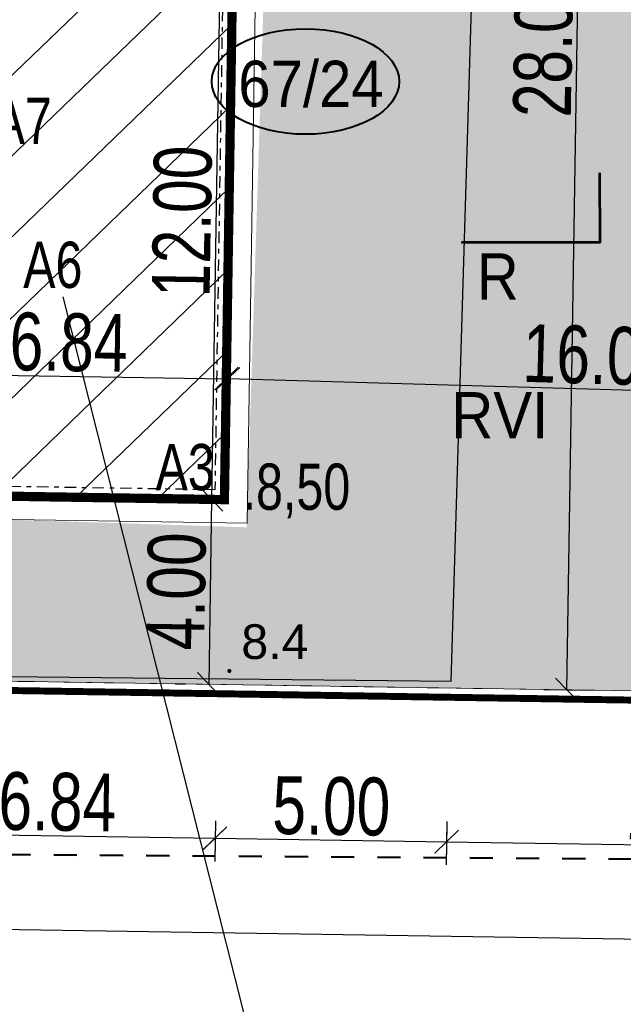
# Model space of a CAD drawing. Extents: x -3 to 10956327, y 0 to 11904415.
# Tile 11 of 15: x 5478162 to 5478175, y 5952191 to 5952212. Entities that reach past the tile are written whole.
import ezdxf

# ---------------------------------------------------------------- set-up
doc = ezdxf.new("R2010")
doc.units = 0
doc.header["$LTSCALE"] = 0.5
doc.header["$PDMODE"] = 33
doc.header["$PDSIZE"] = 0.3
for name, pattern in [('1 1', [2, 1, -1]), ('DASHDOT', [1, 0.5, -0.25, 0, -0.25]), ('EGKK', [4, 3, -1]), ('EGUG', [2, 1, -1]), ('HIDDEN', [0.375, 0.25, -0.125])]:
    doc.linetypes.add(name, pattern=pattern)
doc.layers.get('0').update_dxf_attribs({"color": 251})
doc.layers.get('Defpoints').update_dxf_attribs({"color": 251})
for name, color, linetype in [('--granica', 2, 'Continuous'), ('--OPISY', 7, 'Continuous'), ('--proj.bud', 7, 'Continuous'), ('--rzędne terenu', 5, 'Continuous'), ('--trawa', 104, 'Continuous'), ('-pkt tyczenia', 7, 'Continuous'), ('-przekrój porzez terenPZT', 3, 'Continuous'), ('Strzałka', 251, 'Continuous')]:
    doc.layers.add(name, color=color, linetype=linetype)
for name, color, linetype, lineweight in [('--wymiary', 7, 'Continuous', 0), ('--zagosp', 7, 'Continuous', 0), ('EGDE', 7, 'Continuous', 20), ('EGDE_O', 7, 'Continuous', 20), ('EGKK', 251, 'Continuous', 20), ('EGKK_O', 251, 'Continuous', 20), ('EGUG', 251, 'Continuous', 20), ('EGUG_O', 251, 'Continuous', 20), ('OTRN', 251, 'Continuous', 20), ('OTRN_O', 251, 'Continuous', 18)]:
    doc.layers.add(name, color=color, linetype=linetype, lineweight=lineweight)
doc.styles.add('1-500', font='arial.ttf', dxfattribs={"width": 0.75, "height": 1.25})
doc.styles.add('BDOT', font='Arial.ttf', dxfattribs={"width": 0.8999999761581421})
doc.styles.add('EGiB', font='Arial.ttf', dxfattribs={"width": 0.8999999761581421})
doc.styles.add('STYL-1', font='arial.ttf', dxfattribs={"width": 0.75})
doc.linetypes.add('OGRODZENIE1', pattern='A,0.4,-0.06,[143,RODZLIN.shx,S=0.012,R=0,X=0,Y=0],-0.06,0.4', length=0.92)
doc.dimstyles.new('1-500', dxfattribs={"dimtxt": 1.25, "dimasz": 0.5, "dimexe": 0.5, "dimexo": 1, "dimgap": 0.09, "dimtad": 1, "dimzin": 0, "dimdsep": 46, "dimtxsty": '1-500', "dimblk": 'OBLIQUE', "dimcen": 0.09, "dimclrt": 256, "dimadec": 0, "dimazin": 0, "dimtfac": 1, "dimtdec": 4, "dimtix": 1, "dimtofl": 0, "dimtmove": 2, "dimatfit": 3, "dimldrblk": 'OBLIQUE', "dimfxl": 0.5, "dimfxlon": 1, "dimtvp": 0.9, "dimtolj": 1, "dimtzin": 0, "dimarcsym": 0})

# ---------------------------------------------------------------- blocks, each defined once
blk = doc.blocks.new('OTRN')
at = {"layer": 'OTRN', "color": 0, "const_width": 0.09}
blk.add_lwpolyline([(-0.045, 0, 1), (0.045, 0, 1)], format="xyb", close=True, dxfattribs=at)
at = {"layer": 'OTRN_O', "color": 0, "style": 'BDOT'}
blk.add_attdef('RZEDNA', (0.5138805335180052, 0.5151789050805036), '', height=1.5, dxfattribs=at)
blk = doc.blocks.new('_Oblique')
at = {"color": 0, "linetype": 'ByBlock', "lineweight": -2}
blk.add_line((-0.5, -0.5), (0.5, 0.5), dxfattribs=at)
blk = doc.blocks.new('*D257')
at = {"layer": '--wymiary', "color": 0, "lineweight": -2}
for p, q in [((5478134.985012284, 5952193.035043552), (5478134.969600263, 5952192.035162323)), ((5478134.977306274, 5952192.535102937), (5478182.337306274, 5952191.805102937)), ((5478182.345012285, 5952192.305043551), (5478182.329600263, 5952191.305162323))]:
    blk.add_line(p, q, dxfattribs=at)
at = {"layer": 'Defpoints', "color": 0}
for p in [(5478135.06, 5952197.9), (5478182.42, 5952197.17), (5478182.337306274, 5952191.805102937)]:
    blk.add_point(p, dxfattribs=at)
at = {"layer": '--wymiary', "color": 0, "lineweight": -2, "xscale": 0.5, "yscale": 0.5, "zscale": 0.5}
for p, rotation in [((5478134.977306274, 5952192.535102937), 179.116921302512), ((5478182.337306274, 5952191.805102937), 359.116921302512)]:
    blk.add_blockref('_Oblique', p, dxfattribs=dict(at, rotation=rotation))
at = {"layer": '--wymiary', "insert": (5478158.668528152, 5952192.898141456), "char_height": 1.25, "attachment_point": 5, "rotation": 359.11692130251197, "style": '1-500'}
blk.add_mtext('\\A1;47.37', dxfattribs=at)
blk = doc.blocks.new('Kancelariax2')
at = {"linetype": 'ByBlock'}
h = blk.add_hatch(dxfattribs=at)
h.set_pattern_fill('ANSI31', color=256, scale=10, style=0)
h.set_pattern_definition([(45, (-5478255.899538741, -5952144.883128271), (-0.8838834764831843, 0.8838834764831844), [])])
h.paths.add_polyline_path([(12, 6.844000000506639), (0, 6.844000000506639), (0, 0), (4.094000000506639, 0), (4.094000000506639, 1.200000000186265), (7.906000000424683, 1.200000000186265), (7.906000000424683, 0), (12, 0)])
at = {"linetype": 'Continuous', "const_width": 0.2}
blk.add_lwpolyline([(12, 6.844000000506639), (0, 6.844000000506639), (0, 0), (4.094000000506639, 0), (4.094000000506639, 1.200000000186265), (7.906000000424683, 1.200000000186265), (7.906000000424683, 0), (12, 0)], close=True, dxfattribs=at)
at = {"linetype": 'DASHDOT'}
blk.add_lwpolyline([(11.79050000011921, 6.634499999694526), (0.2094999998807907, 6.634499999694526), (0.2094999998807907, 0.2094999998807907), (3.884500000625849, 0.2094999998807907), (3.884500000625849, 1.409500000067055), (8.115500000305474, 1.409500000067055), (8.115500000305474, 0.2094999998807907), (11.79050000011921, 0.2094999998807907)], close=True, dxfattribs=at)
blk = doc.blocks.new('*D368')
at = {"layer": '--wymiary', "color": 0, "lineweight": -2}
for p, q in [((5478159.493230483, 5952194.572344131), (5478159.479568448, 5952193.69982002)), ((5478166.33639165, 5952194.465193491), (5478166.322729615, 5952193.592669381)), ((5478159.487396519, 5952194.199758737), (5478166.330557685, 5952194.092608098))]:
    blk.add_line(p, q, dxfattribs=at)
at = {"layer": 'Defpoints', "color": 0}
for p in [(5478159.508886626, 5952195.572221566), (5478166.352047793, 5952195.465070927), (5478166.330557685, 5952194.092608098)]:
    blk.add_point(p, dxfattribs=at)
at = {"layer": '--wymiary', "color": 0, "lineweight": -2, "xscale": 0.5, "yscale": 0.5, "zscale": 0.5}
for p, rotation in [((5478159.487396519, 5952194.199758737), 179.1029324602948), ((5478166.330557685, 5952194.092608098), 359.1029324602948)]:
    blk.add_blockref('_Oblique', p, dxfattribs=dict(at, rotation=rotation))
at = {"layer": '--wymiary', "insert": (5478162.920376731, 5952194.874219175), "char_height": 1.25, "attachment_point": 5, "rotation": 359.10293246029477, "style": '1-500'}
blk.add_mtext('\\A1;6.84', dxfattribs=at)
blk = doc.blocks.new('*D369')
at = {"layer": '--wymiary', "color": 0, "lineweight": -2}
for p, q in [((5478166.336969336, 5952194.465184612), (5478166.32382022, 5952193.593237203)), ((5478171.345258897, 5952194.389658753), (5478171.332109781, 5952193.517711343)), ((5478166.331359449, 5952194.093180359), (5478171.33964901, 5952194.0176545))]:
    blk.add_line(p, q, dxfattribs=at)
at = {"layer": 'Defpoints', "color": 0}
for p in [(5478166.352047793, 5952195.465070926), (5478171.360337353, 5952195.389545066), (5478171.33964901, 5952194.0176545)]:
    blk.add_point(p, dxfattribs=at)
at = {"layer": '--wymiary', "color": 0, "lineweight": -2, "xscale": 0.5, "yscale": 0.5, "zscale": 0.5}
for p, rotation in [((5478166.331359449, 5952194.093180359), 179.1360353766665), ((5478171.33964901, 5952194.0176545), 359.1360353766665)]:
    blk.add_blockref('_Oblique', p, dxfattribs=dict(at, rotation=rotation))
at = {"layer": '--wymiary', "insert": (5478168.84648323, 5952194.783459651), "char_height": 1.25, "attachment_point": 5, "rotation": 359.1360353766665, "style": '1-500'}
blk.add_mtext('\\A1;5.00', dxfattribs=at)
blk = doc.blocks.new('*D370')
at = {"layer": '--wymiary', "color": 0, "lineweight": -2}
for p, q in [((5478171.346387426, 5952194.454820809), (5478171.331942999, 5952193.517713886)), ((5478182.342697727, 5952194.285325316), (5478182.3282533, 5952193.348218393)), ((5478171.33964901, 5952194.0176545), (5478182.335959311, 5952193.848159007))]:
    blk.add_line(p, q, dxfattribs=at)
at = {"layer": 'Defpoints', "color": 0}
for p in [(5478171.361799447, 5952195.454702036), (5478182.358109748, 5952195.285206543), (5478182.335959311, 5952193.848159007)]:
    blk.add_point(p, dxfattribs=at)
at = {"layer": '--wymiary', "color": 0, "lineweight": -2, "xscale": 0.5, "yscale": 0.5, "zscale": 0.5}
for p, rotation in [((5478171.33964901, 5952194.0176545), 179.1169212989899), ((5478182.335959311, 5952193.848159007), 359.1169212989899)]:
    blk.add_blockref('_Oblique', p, dxfattribs=dict(at, rotation=rotation))
at = {"layer": '--wymiary', "insert": (5478176.849026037, 5952194.660945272), "char_height": 1.25, "attachment_point": 5, "rotation": 359.1169212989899, "style": '1-500'}
blk.add_mtext('\\A1;11.00', dxfattribs=at)
blk = doc.blocks.new('*D417')
at = {"layer": '--wymiary', "color": 0, "lineweight": -2}
for p, q in [((5478165.532611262, 5952201.429103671), (5478165.75515105, 5952201.425673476)), ((5478166.255091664, 5952201.417967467), (5478166.193469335, 5952197.420113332)), ((5478165.470988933, 5952197.431249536), (5478165.693528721, 5952197.427819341))]:
    blk.add_line(p, q, dxfattribs=at)
at = {"layer": 'Defpoints', "color": 0}
for p in [(5478166.53249249, 5952201.413691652), (5478166.193469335, 5952197.420113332), (5478166.47087016, 5952197.415837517)]:
    blk.add_point(p, dxfattribs=at)
at = {"layer": '--wymiary', "color": 0, "lineweight": -2, "xscale": 0.5, "yscale": 0.5, "zscale": 0.5}
for p, rotation in [((5478166.255091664, 5952201.417967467), 89.11692130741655), ((5478166.193469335, 5952197.420113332), 269.1169213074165)]:
    blk.add_blockref('_Oblique', p, dxfattribs=dict(at, rotation=rotation))
at = {"layer": '--wymiary', "insert": (5478165.496241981, 5952199.430262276), "char_height": 1.25, "attachment_point": 5, "rotation": 89.11692130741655, "style": '1-500'}
blk.add_mtext('\\A1;4.00', dxfattribs=at)
blk = doc.blocks.new('*D427')
at = {"layer": '--wymiary', "color": 0, "lineweight": -2}
for p, q in [((5478165.720488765, 5952213.427877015), (5478165.943027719, 5952213.424392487)), ((5478166.442966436, 5952213.416564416), (5478166.255092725, 5952201.418035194)), ((5478165.532615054, 5952201.429347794), (5478165.755154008, 5952201.425863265))]:
    blk.add_line(p, q, dxfattribs=at)
at = {"layer": 'Defpoints', "color": 0}
for p in [(5478166.7203662, 5952213.412220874), (5478166.255092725, 5952201.418035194), (5478166.53249249, 5952201.413691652)]:
    blk.add_point(p, dxfattribs=at)
at = {"layer": '--wymiary', "color": 0, "lineweight": -2, "xscale": 0.5, "yscale": 0.5, "zscale": 0.5}
for p, rotation in [((5478166.442966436, 5952213.416564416), 89.10293245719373), ((5478166.255092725, 5952201.418035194), 269.1029324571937)]:
    blk.add_blockref('_Oblique', p, dxfattribs=dict(at, rotation=rotation))
at = {"layer": '--wymiary', "insert": (5478165.620993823, 5952207.428699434), "char_height": 1.25, "attachment_point": 5, "rotation": 89.10293245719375, "style": '1-500'}
blk.add_mtext('\\A1;12.00', dxfattribs=at)
blk = doc.blocks.new('*D433')
at = {"layer": '--wymiary', "color": 0, "lineweight": -2}
for p, q in [((5478173.881399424, 5952225.326224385), (5478174.881276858, 5952225.310568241)), ((5478173.942606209, 5952197.2988408), (5478174.381338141, 5952225.318396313)), ((5478173.442667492, 5952197.306668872), (5478174.442544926, 5952197.291012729))]:
    blk.add_line(p, q, dxfattribs=at)
at = {"layer": 'Defpoints', "color": 0}
for p in [(5478166.893995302, 5952225.43563359), (5478174.381338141, 5952225.318396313), (5478166.45526337, 5952197.416078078)]:
    blk.add_point(p, dxfattribs=at)
at = {"layer": '--wymiary', "color": 0, "lineweight": -2, "xscale": 0.5, "yscale": 0.5, "zscale": 0.5}
for p, rotation in [((5478174.381338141, 5952225.318396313), 89.10293245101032), ((5478173.942606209, 5952197.2988408), 269.1029324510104)]:
    blk.add_blockref('_Oblique', p, dxfattribs=dict(at, rotation=rotation))
at = {"layer": '--wymiary', "insert": (5478173.433936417, 5952211.320018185), "char_height": 1.25, "attachment_point": 5, "rotation": 89.10293245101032, "style": '1-500'}
blk.add_mtext('\\A1;28.02', dxfattribs=at)
blk = doc.blocks.new('*D436')
at = {"layer": '--wymiary', "color": 0, "lineweight": -2}
for p, q in [((5478166.592958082, 5952203.530743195), (5478166.621507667, 5952204.530335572)), ((5478166.607232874, 5952204.030539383), (5478182.602897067, 5952203.573683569)), ((5478182.588622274, 5952203.073887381), (5478182.617171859, 5952204.073479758))]:
    blk.add_line(p, q, dxfattribs=at)
at = {"layer": 'Defpoints', "color": 0}
for p in [(5478182.602897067, 5952203.573683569), (5478166.53249249, 5952201.413691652), (5478182.528156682, 5952200.956835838)]:
    blk.add_point(p, dxfattribs=at)
at = {"layer": '--wymiary', "color": 0, "lineweight": -2, "xscale": 0.5, "yscale": 0.5, "zscale": 0.5}
for p, rotation in [((5478166.607232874, 5952204.030539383), 178.3640069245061), ((5478182.602897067, 5952203.573683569), 358.3640069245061)]:
    blk.add_blockref('_Oblique', p, dxfattribs=dict(at, rotation=rotation))
at = {"layer": '--wymiary', "insert": (5478174.625852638, 5952204.529939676), "char_height": 1.25, "attachment_point": 5, "rotation": 358.3640069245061, "style": '1-500'}
blk.add_mtext('\\A1;16.00', dxfattribs=at)
blk = doc.blocks.new('*D437')
at = {"layer": '--wymiary', "color": 0, "lineweight": -2}
for p, q in [((5478159.72253544, 5952203.634853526), (5478159.738191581, 5952204.63473096)), ((5478166.565593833, 5952203.527704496), (5478166.581249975, 5952204.52758193)), ((5478159.730363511, 5952204.134792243), (5478166.573421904, 5952204.027643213))]:
    blk.add_line(p, q, dxfattribs=at)
at = {"layer": 'Defpoints', "color": 0}
for p in [(5478166.573421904, 5952204.027643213), (5478159.689907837, 5952201.551096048), (5478166.53296623, 5952201.443947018)]:
    blk.add_point(p, dxfattribs=at)
at = {"layer": '--wymiary', "color": 0, "lineweight": -2, "xscale": 0.5, "yscale": 0.5, "zscale": 0.5}
for p, rotation in [((5478159.730363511, 5952204.134792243), 179.1029324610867), ((5478166.573421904, 5952204.027643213), 359.1029324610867)]:
    blk.add_blockref('_Oblique', p, dxfattribs=dict(at, rotation=rotation))
at = {"layer": '--wymiary', "insert": (5478163.163292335, 5952204.809253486), "char_height": 1.25, "attachment_point": 5, "rotation": 359.1029324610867, "style": '1-500'}
blk.add_mtext('\\A1;6.84', dxfattribs=at)

msp = doc.modelspace()

# ---------------------------------------------------------------- hatches: boundary and pattern name
at = {"layer": '--trawa', "linetype": 'HIDDEN', "transparency": 33554687}
h = msp.add_hatch(dxfattribs=at)
h.set_pattern_fill('02-Tynk zaprawa', color=256, scale=2)
h.set_pattern_definition([(10, (0.8, 1.2), (-0.05708131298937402, 6.082494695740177), [0, -2]), (12, (1.4, 0.2), (-0.6605815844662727, 5.993632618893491), [0, -2]), (-3, (0, -0.2), (1.312645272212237, 5.939441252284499), [0, -3]), (-82, (0.2, 0.1), (8.311829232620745, -1.659365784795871), [0, -1]), (23, (0, -0.1), (1.337632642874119, 7.085953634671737), [0, -1.6]), (58, (-0.4, -0.6), (7.526094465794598, -1.165290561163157), [0, -1.2]), (79, (-0.4, 0.6), (-7.389559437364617, 2.86258822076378), [0, -1.8]), (40, (0.8, 1.2), (-5.661831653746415, 8.303232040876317), [0, -2]), (92, (1.4, 0.2), (-8.016066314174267, 0.3204385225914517), [0, -2]), (-43, (0, -0.2), (10.27933074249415, 9.55695346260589), [0, -3]), (-12, (0.2, 0.1), (3.986283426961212, 5.286732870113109), [0, -1]), (63, (0, -0.1), (-3.351875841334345, 6.197170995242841), [0, -1.8]), (6, (-0.4, -0.6), (3.098546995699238, -0.7803886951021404), [0, -1.2]), (138, (-0.4, 0.6), (-7.597882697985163, -6.346036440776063), [0, -8.6]), (82, (0.8, 1.2), (-5.802435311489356, 1.825306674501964), [0.2, -2]), (-12, (1.4, 0.2), (1.83435870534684, 5.744138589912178), [0.2, -2]), (37, (0, -0.2), (-2.812254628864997, 5.393628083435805), [0.2, -3]), (-102, (0.2, 0.1), (7.24302807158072, -4.402106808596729), [0.2, -1]), (103, (0, -0.1), (-6.746024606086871, 2.547773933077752), [0.2, -1.6]), (-19, (-0.4, -0.6), (0.5575786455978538, -7.595334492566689), [0.2, -1.2]), (9, (-0.4, 0.6), (0.1625748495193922, 7.922977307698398), [0.2, -1.8]), (-92, (0.8, 1.2), (9.959008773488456, -1.348385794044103), [0.2, -2]), (-62, (1.4, 0.2), (7.345263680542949, 3.226003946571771), [0.2, -2]), (143, (0, -0.2), (-9.224045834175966, -10.57908211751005), [0.2, -3]), (112, (0.2, 0.1), (-6.612001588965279, 0.3484752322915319), [0.2, -1]), (-53, (0, -0.1), (7.039346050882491, 0.2959850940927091), [0.2, -1.8]), (126, (-0.4, -0.6), (-0.8734370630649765, 3.073614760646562), [0.2, -1.2]), (38, (-0.4, 0.6), (-4.930267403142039, 8.584431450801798), [0.2, -8.6]), (82, (0.82, 1.2), (-5.802435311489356, 1.825306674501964), [0.2, -2]), (-12, (1.42, 0.2), (1.83435870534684, 5.744138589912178), [0.2, -2]), (37, (0.02, -0.2), (-2.812254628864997, 5.393628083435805), [0.2, -3]), (-102, (0.22, 0.1), (7.24302807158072, -4.402106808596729), [0.2, -1]), (103, (0.02, -0.1), (-6.746024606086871, 2.547773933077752), [0.2, -1.6]), (-19, (-0.42, -0.6), (0.5575786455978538, -7.595334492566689), [0.2, -1.2]), (9, (-0.42, 0.6), (0.1625748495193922, 7.922977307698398), [0.2, -1.8]), (-92, (0.82, 1.2), (9.959008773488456, -1.348385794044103), [0.2, -2]), (-62, (1.42, 0.2), (7.345263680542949, 3.226003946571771), [0.2, -2]), (143, (0.02, -0.2), (-9.224045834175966, -10.57908211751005), [0.2, -3]), (112, (0.22, 0.1), (-6.612001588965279, 0.3484752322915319), [0.2, -1]), (-53, (0.02, -0.1), (7.039346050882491, 0.2959850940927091), [0.2, -1.8]), (126, (-0.42, -0.6), (-0.8734370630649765, 3.073614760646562), [0.2, -1.2]), (38, (-0.42, 0.6), (-4.930267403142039, 8.584431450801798), [0.2, -8.6])])
h.paths.add_polyline_path([(5478182.42, 5952197.17), (5478135.06, 5952197.9), (5478135.792403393, 5952220.602299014), (5478143.285356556, 5952220.362348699, -0.4055297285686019), (5478144.737201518, 5952218.863121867), (5478143.836892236, 5952218.843859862), (5478143.756633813, 5952216.345148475), (5478144.656169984, 5952216.316255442), (5478144.246331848, 5952203.556629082, -0.2828408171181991), (5478146.060358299, 5952201.746758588), (5478149.687293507, 5952201.630261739, -0.4453325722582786), (5478151.194546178, 5952203.331977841), (5478154.740897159, 5952203.218842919), (5478154.823916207, 5952205.803502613), (5478159.321596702, 5952205.659037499), (5478159.174113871, 5952201.067405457), (5478167.014070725, 5952200.815586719), (5478167.431414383, 5952213.808885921), (5478159.591457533, 5952214.060704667), (5478159.441790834, 5952209.401081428), (5478159.46993424, 5952210.277279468), (5478159.441790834, 5952209.401081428), (5478155.213159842, 5952209.975935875), (5478155.297890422, 5952220.559899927), (5478156.297374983, 5952220.52779658), (5478156.413721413, 5952224.035690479), (5478141.91721096, 5952224.491491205), (5478141.955734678, 5952225.69087268), (5478139.457023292, 5952225.771131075), (5478139.418499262, 5952224.571749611), (5478135.928484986, 5952224.68384857), (5478135.96, 5952225.92), (5478183.22, 5952225.18)])

# ---------------------------------------------------------------- linework, layer by layer
at = {"layer": '--granica', "lineweight": 40, "const_width": 0.15, "flags": 128}
msp.add_lwpolyline([(5478135.766418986, 5952226.123055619), (5478183.42570251, 5952225.376803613), (5478182.614283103, 5952196.966981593), (5478134.853574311, 5952197.703158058)], close=True, dxfattribs=at)
at = {"layer": '--granica', "lineweight": 40}
msp.add_ellipse((5478168.286262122, 5952210.452886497), major_axis=(-2.027110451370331, 1.241247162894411e-16), ratio=0.5628934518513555, dxfattribs=at)
at = {"layer": '--OPISY'}
msp.add_lwpolyline([(5478186.358634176, 5952186.640586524), (5478167.886134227, 5952186.640586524), (5478163.04306032, 5952205.800836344)], dxfattribs=at)
at = {"layer": '--zagosp', "flags": 128}
msp.add_lwpolyline([(5478159.313170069, 5952209.433701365), (5478159.385094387, 5952214.027138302), (5478167.228132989, 5952213.904331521), (5478167.024603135, 5952200.905924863), (5478159.181564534, 5952201.028731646), (5478159.253488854, 5952205.622168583)], dxfattribs=at)
at = {"layer": '-przekrój porzez terenPZT', "lineweight": 53}
msp.add_lwpolyline([(5478171.658618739, 5952206.976390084), (5478174.658616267, 5952206.980240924), (5478174.656690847, 5952208.480239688)], dxfattribs=at)
at = {"color": 34, "linetype": 'OGRODZENIE1', "lineweight": 30, "ltscale": 3}
msp.add_lwpolyline([(5478172.265950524, 5952224.961305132), (5478156.445247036, 5952225.208710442), (5478155.609505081, 5952197.657265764), (5478171.435426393, 5952197.485430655)], close=True, dxfattribs=at)
at = {"layer": 'EGDE', "lineweight": 18}
msp.add_lwpolyline([(5478138.643470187, 5952261.948251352), (5478135.96, 5952225.92), (5478183.22, 5952225.18), (5478182.42, 5952197.17), (5478135.06, 5952197.9), (5478134.539539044, 5952169.915929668)], dxfattribs=at)
msp.add_lwpolyline([(5478135.06, 5952197.9), (5478182.42, 5952197.17), (5478183.22, 5952225.18), (5478135.96, 5952225.92)], close=True, dxfattribs=at)
at = {"layer": 'EGKK', "linetype": 'EGKK', "lineweight": 18}
msp.add_lwpolyline([(5478135.06, 5952197.9), (5478182.42, 5952197.17), (5478183.22, 5952225.18), (5478135.96, 5952225.92)], close=True, dxfattribs=at)
at = {"layer": 'EGUG', "linetype": 'EGUG', "lineweight": 18}
msp.add_lwpolyline([(5478201.196816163, 5952247.221575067), (5478186.09, 5952245.8), (5478183.22, 5952225.18), (5478182.42, 5952197.17), (5478135.06, 5952197.9), (5478134.540479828, 5952169.966513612)], dxfattribs=at)
msp.add_lwpolyline([(5478135.06, 5952197.9), (5478182.42, 5952197.17), (5478183.22, 5952225.18), (5478135.96, 5952225.92)], close=True, dxfattribs=at)
at = {"layer": 'Strzałka', "linetype": '1 1', "lineweight": 50, "flags": 128}
msp.add_lwpolyline([(5478188.434941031, 5952229.331577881), (5478187.552070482, 5952193.553666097), (5478113.250886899, 5952194.09208047), (5478113.161151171, 5952230.255579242), (5478188.434941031, 5952229.331577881), (5478188.434941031, 5952229.331577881)], dxfattribs=at)

# ---------------------------------------------------------------- block references
at = {"layer": '--proj.bud', "linetype": 'Continuous', "xscale": -1, "rotation": 269.102932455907}
msp.add_blockref('Kancelariax2', (5478159.689331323, 5952201.520842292), dxfattribs=at)
at = {"layer": 'OTRN', "xscale": 0.5, "yscale": 0.5, "zscale": 0.5}
msp.add_blockref('OTRN', (5478166.64, 5952197.71, 8.351), dxfattribs=at).add_auto_attribs({'RZEDNA': '8.4'})

# ---------------------------------------------------------------- texts
at = {"layer": '--rzędne terenu', "insert": (5478166.924853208, 5952202.193259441, -10.02223846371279), "char_height": 1, "width": 11.89299704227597, "attachment_point": 1, "style": 'STYL-1'}
msp.add_mtext('.8,50 ', dxfattribs=at)
at = {"layer": '-pkt tyczenia', "char_height": 1, "width": 239.7508576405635, "attachment_point": 7, "style": '1-500'}
for s, insert in [('A7', (5478161.519362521, 5952209.10360178)), ('A6', (5478162.180140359, 5952205.974994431)), ('A3', (5478165.042651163, 5952201.601961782))]:
    msp.add_mtext(s, dxfattribs=dict(at, insert=insert))
at = {"layer": 'EGDE_O', "insert": (5478166.831697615, 5952209.887895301), "char_height": 1, "attachment_point": 7, "style": 'EGiB'}
msp.add_mtext('67/24', dxfattribs=at)
at = {"layer": 'EGKK_O', "insert": (5478171.441401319, 5952203.738037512), "char_height": 1, "attachment_point": 1, "style": 'EGiB'}
msp.add_mtext('RVI', dxfattribs=at)
at = {"layer": 'EGUG_O', "insert": (5478171.991401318, 5952205.738037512), "char_height": 1, "attachment_point": 7, "style": 'EGiB'}
msp.add_mtext('R', dxfattribs=at)

# ---------------------------------------------------------------- dimensions: what is measured, and where the dimension line sits
at = {"layer": '--wymiary'}
for p1, p2, distance, picture, middle in [((5478166.45526337, 5952197.416078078), (5478166.893995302, 5952225.43563359), -7.488260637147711, '*D433', (5478173.433936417, 5952211.320018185)), ((5478166.7203662, 5952213.412220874), (5478166.53249249, 5952201.413691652), -0.2774337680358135, '*D427', (5478165.620993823, 5952207.428699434)), ((5478166.53249249, 5952201.413691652), (5478166.47087016, 5952197.415837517), -0.27743377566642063, '*D417', (5478165.496241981, 5952199.430262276)), ((5478135.06, 5952197.9), (5478182.42, 5952197.17), -5.365534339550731, '*D257', (5478158.668528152, 5952192.898141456)), ((5478159.508886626, 5952195.572221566), (5478166.352047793, 5952195.465070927), -1.3726310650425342, '*D368', (5478162.920376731, 5952194.874219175)), ((5478171.361799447, 5952195.454702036), (5478182.358109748, 5952195.285206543), -1.4372182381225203, '*D370', (5478176.849026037, 5952194.660945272))]:
    dim = msp.add_aligned_dim(p1=p1, p2=p2, distance=distance, dimstyle='1-500', override={"dimtxt": 1.25}, dxfattribs=at)
    dim.commit()
    dim.dimension.update_dxf_attribs({"geometry": picture, "text_midpoint": middle})
for p1, p2, distance, picture, middle in [((5478159.689907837, 5952201.551096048), (5478166.53296623, 5952201.443947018), 2.584012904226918, '*D437', (5478163.163292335, 5952204.809253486)), ((5478166.53249249, 5952201.413691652), (5478182.528156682, 5952200.956835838), 2.61791485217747, '*D436', (5478174.625852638, 5952204.529939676))]:
    dim = msp.add_aligned_dim(p1=p1, p2=p2, distance=distance, dimstyle='1-500', dxfattribs=at)
    dim.commit()
    dim.dimension.update_dxf_attribs({"geometry": picture, "text_midpoint": middle})
dim = msp.add_aligned_dim(p1=(5478166.352047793, 5952195.465070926), p2=(5478171.360337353, 5952195.389545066), distance=-1.372046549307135, text='5.00', dimstyle='1-500', override={"dimtxt": 1.25, "dimtxsty": '1-500'}, dxfattribs=at)
dim.commit()
dim.dimension.update_dxf_attribs({"geometry": '*D369', "text_midpoint": (5478168.84648323, 5952194.783459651)})

doc.saveas('drawing.dxf')
